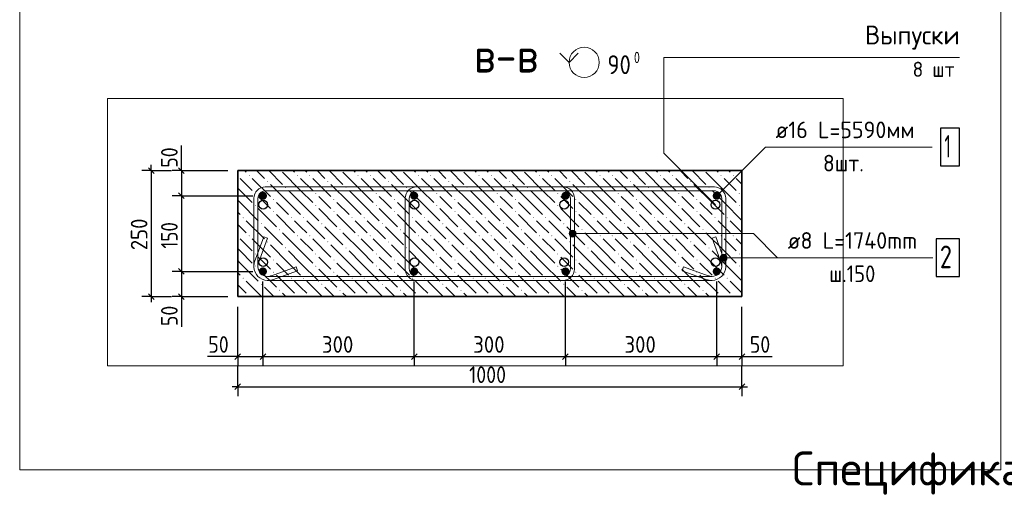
# Model space of a CAD drawing. Header units: millimetres. Extents: x 0 to 50400, y 0 to 35652.
# Tile 11 of 13: x 17790 to 33414, y 19518 to 27066. Entities that reach past the tile are written whole.
import ezdxf

# ---------------------------------------------------------------- set-up
doc = ezdxf.new("R2010")
doc.units = ezdxf.units.MM
doc.linetypes.add('______2', pattern=[324, 240, -84])
for name, color, linetype, lineweight in [('Standard', 7, 'Continuous', 25), ('ЖБ Пилон', 7, 'Continuous', 35), ('Заголовок чертежа', 7, 'Continuous', 25), ('Позиционная метка диаметр_ шаг', 7, 'Continuous', 13), ('Позиционная метка линия выноска', 7, 'Continuous', 13), ('Примечания', 7, 'Continuous', 13), ('Размерная линия_ общее', 7, 'Continuous', 13)]:
    doc.layers.add(name, color=color, linetype=linetype, lineweight=lineweight)
doc.layers.add('Размерная выноска', color=7, linetype='Continuous')
doc.layers.add('Стена фоновая арматура Х1', color=7, linetype='______2', true_color=0xa0a0a0)
doc.layers.add('Стена Хомут', color=7, linetype='______2', true_color=0xa0a0a0)
doc.styles.add('ISOCPEUR', font='txt')

msp = doc.modelspace()

# ---------------------------------------------------------------- hatches: boundary and pattern name
at = {"layer": 'ЖБ Пилон', "linetype": 'Continuous', "lineweight": 18, "transparency": 33554687}
for points in [[(21424, 24596), (21432, 24604), (21440, 24596), (21432, 24588)], [(22192, 24596), (22200, 24604), (22208, 24596), (22200, 24588)], [(22384, 24596), (22392, 24604), (22400, 24596), (22392, 24588)], [(23152, 24596), (23160, 24604), (23168, 24596), (23160, 24588)], [(23344, 24596), (23352, 24604), (23360, 24596), (23352, 24588)], [(24112, 24596), (24120, 24604), (24128, 24596), (24120, 24588)], [(24304, 24596), (24312, 24604), (24320, 24596), (24312, 24588)], [(25072, 24596), (25080, 24604), (25088, 24596), (25080, 24588)], [(25264, 24596), (25272, 24604), (25280, 24596), (25272, 24588)], [(26032, 24596), (26040, 24604), (26048, 24596), (26040, 24588)], [(26224, 24596), (26232, 24604), (26240, 24596), (26232, 24588)], [(26992, 24596), (27000, 24604), (27008, 24596), (27000, 24588)], [(27184, 24596), (27192, 24604), (27200, 24596), (27192, 24588)], [(27952, 24596), (27960, 24604), (27968, 24596), (27960, 24588)], [(28144, 24596), (28152, 24604), (28160, 24596), (28152, 24588)], [(28912, 24596), (28920, 24604), (28928, 24596), (28920, 24588)], [(29104, 24596), (29112, 24604), (29120, 24596), (29112, 24588)], [(21712, 24500), (21720, 24508), (21728, 24500), (21720, 24492)], [(22000, 24404), (22008, 24412), (22016, 24404), (22008, 24396)], [(22672, 24500), (22680, 24508), (22688, 24500), (22680, 24492)], [(22960, 24404), (22968, 24412), (22976, 24404), (22968, 24396)], [(23632, 24500), (23640, 24508), (23648, 24500), (23640, 24492)], [(23920, 24404), (23928, 24412), (23936, 24404), (23928, 24396)], [(24592, 24500), (24600, 24508), (24608, 24500), (24600, 24492)], [(24880, 24404), (24888, 24412), (24896, 24404), (24888, 24396)], [(25552, 24500), (25560, 24508), (25568, 24500), (25560, 24492)], [(25840, 24404), (25848, 24412), (25856, 24404), (25848, 24396)], [(26512, 24500), (26520, 24508), (26528, 24500), (26520, 24492)], [(26800, 24404), (26808, 24412), (26816, 24404), (26808, 24396)], [(27472, 24500), (27480, 24508), (27488, 24500), (27480, 24492)], [(27760, 24404), (27768, 24412), (27776, 24404), (27768, 24396)], [(28432, 24500), (28440, 24508), (28448, 24500), (28440, 24492)], [(28720, 24404), (28728, 24412), (28736, 24404), (28728, 24396)], [(21520, 24308), (21528, 24316), (21536, 24308), (21528, 24300)], [(21808, 24212), (21816, 24220), (21824, 24212), (21816, 24204)], [(22480, 24308), (22488, 24316), (22496, 24308), (22488, 24300)], [(22768, 24212), (22776, 24220), (22784, 24212), (22776, 24204)], [(23440, 24308), (23448, 24316), (23456, 24308), (23448, 24300)], [(23728, 24212), (23736, 24220), (23744, 24212), (23736, 24204)], [(24400, 24308), (24408, 24316), (24416, 24308), (24408, 24300)], [(24688, 24212), (24696, 24220), (24704, 24212), (24696, 24204)], [(25360, 24308), (25368, 24316), (25376, 24308), (25368, 24300)], [(25648, 24212), (25656, 24220), (25664, 24212), (25656, 24204)], [(26320, 24308), (26328, 24316), (26336, 24308), (26328, 24300)], [(26608, 24212), (26616, 24220), (26624, 24212), (26616, 24204)], [(27280, 24308), (27288, 24316), (27296, 24308), (27288, 24300)], [(27568, 24212), (27576, 24220), (27584, 24212), (27576, 24204)], [(28240, 24308), (28248, 24316), (28256, 24308), (28248, 24300)], [(28528, 24212), (28536, 24220), (28544, 24212), (28536, 24204)], [(29200, 24308), (29208, 24316), (29216, 24308), (29208, 24300)], [(21520, 24116), (21528, 24124), (21536, 24116), (21528, 24108)], [(22480, 24116), (22488, 24124), (22496, 24116), (22488, 24108)], [(23440, 24116), (23448, 24124), (23456, 24116), (23448, 24108)], [(24400, 24116), (24408, 24124), (24416, 24116), (24408, 24108)], [(25360, 24116), (25368, 24124), (25376, 24116), (25368, 24108)], [(26320, 24116), (26328, 24124), (26336, 24116), (26328, 24108)], [(27280, 24116), (27288, 24124), (27296, 24116), (27288, 24108)], [(28240, 24116), (28248, 24124), (28256, 24116), (28248, 24108)], [(29200, 24116), (29208, 24124), (29216, 24116), (29208, 24108)], [(21328, 23924), (21336, 23932), (21344, 23924), (21336, 23916)], [(21808, 24020), (21816, 24028), (21824, 24020), (21816, 24012)], [(22096, 23924), (22104, 23932), (22112, 23924), (22104, 23916)], [(22288, 23924), (22296, 23932), (22304, 23924), (22296, 23916)], [(22768, 24020), (22776, 24028), (22784, 24020), (22776, 24012)], [(23056, 23924), (23064, 23932), (23072, 23924), (23064, 23916)], [(23248, 23924), (23256, 23932), (23264, 23924), (23256, 23916)], [(23728, 24020), (23736, 24028), (23744, 24020), (23736, 24012)], [(24016, 23924), (24024, 23932), (24032, 23924), (24024, 23916)], [(24208, 23924), (24216, 23932), (24224, 23924), (24216, 23916)], [(24688, 24020), (24696, 24028), (24704, 24020), (24696, 24012)], [(24976, 23924), (24984, 23932), (24992, 23924), (24984, 23916)], [(25168, 23924), (25176, 23932), (25184, 23924), (25176, 23916)], [(25648, 24020), (25656, 24028), (25664, 24020), (25656, 24012)], [(25936, 23924), (25944, 23932), (25952, 23924), (25944, 23916)], [(26128, 23924), (26136, 23932), (26144, 23924), (26136, 23916)], [(26608, 24020), (26616, 24028), (26624, 24020), (26616, 24012)], [(26896, 23924), (26904, 23932), (26912, 23924), (26904, 23916)], [(27088, 23924), (27096, 23932), (27104, 23924), (27096, 23916)], [(27568, 24020), (27576, 24028), (27584, 24020), (27576, 24012)], [(27856, 23924), (27864, 23932), (27872, 23924), (27864, 23916)], [(28048, 23924), (28056, 23932), (28064, 23924), (28056, 23916)], [(28528, 24020), (28536, 24028), (28544, 24020), (28536, 24012)], [(28816, 23924), (28824, 23932), (28832, 23924), (28824, 23916)], [(29008, 23924), (29016, 23932), (29024, 23924), (29016, 23916)], [(21616, 23828), (21624, 23836), (21632, 23828), (21624, 23820)], [(22576, 23828), (22584, 23836), (22592, 23828), (22584, 23820)], [(23536, 23828), (23544, 23836), (23552, 23828), (23544, 23820)], [(24496, 23828), (24504, 23836), (24512, 23828), (24504, 23820)], [(25456, 23828), (25464, 23836), (25472, 23828), (25464, 23820)], [(26416, 23828), (26424, 23836), (26432, 23828), (26424, 23820)], [(27376, 23828), (27384, 23836), (27392, 23828), (27384, 23820)], [(28336, 23828), (28344, 23836), (28352, 23828), (28344, 23820)], [(21424, 23636), (21432, 23644), (21440, 23636), (21432, 23628)], [(21904, 23732), (21912, 23740), (21920, 23732), (21912, 23724)], [(22192, 23636), (22200, 23644), (22208, 23636), (22200, 23628)], [(22384, 23636), (22392, 23644), (22400, 23636), (22392, 23628)], [(22864, 23732), (22872, 23740), (22880, 23732), (22872, 23724)], [(23152, 23636), (23160, 23644), (23168, 23636), (23160, 23628)], [(23344, 23636), (23352, 23644), (23360, 23636), (23352, 23628)], [(23824, 23732), (23832, 23740), (23840, 23732), (23832, 23724)], [(24112, 23636), (24120, 23644), (24128, 23636), (24120, 23628)], [(24304, 23636), (24312, 23644), (24320, 23636), (24312, 23628)], [(24784, 23732), (24792, 23740), (24800, 23732), (24792, 23724)], [(25072, 23636), (25080, 23644), (25088, 23636), (25080, 23628)], [(25264, 23636), (25272, 23644), (25280, 23636), (25272, 23628)], [(25744, 23732), (25752, 23740), (25760, 23732), (25752, 23724)], [(26032, 23636), (26040, 23644), (26048, 23636), (26040, 23628)], [(26224, 23636), (26232, 23644), (26240, 23636), (26232, 23628)], [(26704, 23732), (26712, 23740), (26720, 23732), (26712, 23724)], [(26992, 23636), (27000, 23644), (27008, 23636), (27000, 23628)], [(27184, 23636), (27192, 23644), (27200, 23636), (27192, 23628)], [(27664, 23732), (27672, 23740), (27680, 23732), (27672, 23724)], [(27952, 23636), (27960, 23644), (27968, 23636), (27960, 23628)], [(28144, 23636), (28152, 23644), (28160, 23636), (28152, 23628)], [(28624, 23732), (28632, 23740), (28640, 23732), (28632, 23724)], [(28912, 23636), (28920, 23644), (28928, 23636), (28920, 23628)], [(29104, 23636), (29112, 23644), (29120, 23636), (29112, 23628)], [(21712, 23540), (21720, 23548), (21728, 23540), (21720, 23532)], [(22000, 23444), (22008, 23452), (22016, 23444), (22008, 23436)], [(22672, 23540), (22680, 23548), (22688, 23540), (22680, 23532)], [(22960, 23444), (22968, 23452), (22976, 23444), (22968, 23436)], [(23632, 23540), (23640, 23548), (23648, 23540), (23640, 23532)], [(23920, 23444), (23928, 23452), (23936, 23444), (23928, 23436)], [(24592, 23540), (24600, 23548), (24608, 23540), (24600, 23532)], [(24880, 23444), (24888, 23452), (24896, 23444), (24888, 23436)], [(25552, 23540), (25560, 23548), (25568, 23540), (25560, 23532)], [(25840, 23444), (25848, 23452), (25856, 23444), (25848, 23436)], [(26512, 23540), (26520, 23548), (26528, 23540), (26520, 23532)], [(26800, 23444), (26808, 23452), (26816, 23444), (26808, 23436)], [(27472, 23540), (27480, 23548), (27488, 23540), (27480, 23532)], [(27760, 23444), (27768, 23452), (27776, 23444), (27768, 23436)], [(28432, 23540), (28440, 23548), (28448, 23540), (28440, 23532)], [(28720, 23444), (28728, 23452), (28736, 23444), (28728, 23436)], [(21520, 23348), (21528, 23356), (21536, 23348), (21528, 23340)], [(22480, 23348), (22488, 23356), (22496, 23348), (22488, 23340)], [(23440, 23348), (23448, 23356), (23456, 23348), (23448, 23340)], [(24400, 23348), (24408, 23356), (24416, 23348), (24408, 23340)], [(25360, 23348), (25368, 23356), (25376, 23348), (25368, 23340)], [(26320, 23348), (26328, 23356), (26336, 23348), (26328, 23340)], [(27280, 23348), (27288, 23356), (27296, 23348), (27288, 23340)], [(28240, 23348), (28248, 23356), (28256, 23348), (28248, 23340)], [(29200, 23348), (29208, 23356), (29216, 23348), (29208, 23340)], [(21520, 23156), (21528, 23164), (21536, 23156), (21528, 23148)], [(21808, 23252), (21816, 23260), (21824, 23252), (21816, 23244)], [(22480, 23156), (22488, 23164), (22496, 23156), (22488, 23148)], [(22768, 23252), (22776, 23260), (22784, 23252), (22776, 23244)], [(23440, 23156), (23448, 23164), (23456, 23156), (23448, 23148)], [(23728, 23252), (23736, 23260), (23744, 23252), (23736, 23244)], [(24400, 23156), (24408, 23164), (24416, 23156), (24408, 23148)], [(24688, 23252), (24696, 23260), (24704, 23252), (24696, 23244)], [(25360, 23156), (25368, 23164), (25376, 23156), (25368, 23148)], [(25648, 23252), (25656, 23260), (25664, 23252), (25656, 23244)], [(26320, 23156), (26328, 23164), (26336, 23156), (26328, 23148)], [(26608, 23252), (26616, 23260), (26624, 23252), (26616, 23244)], [(27280, 23156), (27288, 23164), (27296, 23156), (27288, 23148)], [(27568, 23252), (27576, 23260), (27584, 23252), (27576, 23244)], [(28240, 23156), (28248, 23164), (28256, 23156), (28248, 23148)], [(28528, 23252), (28536, 23260), (28544, 23252), (28536, 23244)], [(29200, 23156), (29208, 23164), (29216, 23156), (29208, 23148)], [(21328, 22964), (21336, 22972), (21344, 22964), (21336, 22956)], [(21808, 23060), (21816, 23068), (21824, 23060), (21816, 23052)], [(22096, 22964), (22104, 22972), (22112, 22964), (22104, 22956)], [(22288, 22964), (22296, 22972), (22304, 22964), (22296, 22956)], [(22768, 23060), (22776, 23068), (22784, 23060), (22776, 23052)], [(23056, 22964), (23064, 22972), (23072, 22964), (23064, 22956)], [(23248, 22964), (23256, 22972), (23264, 22964), (23256, 22956)], [(23728, 23060), (23736, 23068), (23744, 23060), (23736, 23052)], [(24016, 22964), (24024, 22972), (24032, 22964), (24024, 22956)], [(24208, 22964), (24216, 22972), (24224, 22964), (24216, 22956)], [(24688, 23060), (24696, 23068), (24704, 23060), (24696, 23052)], [(24976, 22964), (24984, 22972), (24992, 22964), (24984, 22956)], [(25168, 22964), (25176, 22972), (25184, 22964), (25176, 22956)], [(25648, 23060), (25656, 23068), (25664, 23060), (25656, 23052)], [(25936, 22964), (25944, 22972), (25952, 22964), (25944, 22956)], [(26128, 22964), (26136, 22972), (26144, 22964), (26136, 22956)], [(26608, 23060), (26616, 23068), (26624, 23060), (26616, 23052)], [(26896, 22964), (26904, 22972), (26912, 22964), (26904, 22956)], [(27088, 22964), (27096, 22972), (27104, 22964), (27096, 22956)], [(27568, 23060), (27576, 23068), (27584, 23060), (27576, 23052)], [(27856, 22964), (27864, 22972), (27872, 22964), (27864, 22956)], [(28048, 22964), (28056, 22972), (28064, 22964), (28056, 22956)], [(28528, 23060), (28536, 23068), (28544, 23060), (28536, 23052)], [(28816, 22964), (28824, 22972), (28832, 22964), (28824, 22956)], [(29008, 22964), (29016, 22972), (29024, 22964), (29016, 22956)], [(21616, 22868), (21624, 22876), (21632, 22868), (21624, 22860)], [(22576, 22868), (22584, 22876), (22592, 22868), (22584, 22860)], [(23536, 22868), (23544, 22876), (23552, 22868), (23544, 22860)], [(24496, 22868), (24504, 22876), (24512, 22868), (24504, 22860)], [(25456, 22868), (25464, 22876), (25472, 22868), (25464, 22860)], [(26416, 22868), (26424, 22876), (26432, 22868), (26424, 22860)], [(27376, 22868), (27384, 22876), (27392, 22868), (27384, 22860)], [(28336, 22868), (28344, 22876), (28352, 22868), (28344, 22860)], [(21424, 22676), (21432, 22684), (21440, 22676), (21435, 22671), (21429, 22671)], [(21904, 22772), (21912, 22780), (21920, 22772), (21912, 22764)], [(22192, 22676), (22200, 22684), (22208, 22676), (22203, 22671), (22197, 22671)], [(22384, 22676), (22392, 22684), (22400, 22676), (22395, 22671), (22389, 22671)], [(22864, 22772), (22872, 22780), (22880, 22772), (22872, 22764)], [(23152, 22676), (23160, 22684), (23168, 22676), (23163, 22671), (23157, 22671)], [(23344, 22676), (23352, 22684), (23360, 22676), (23355, 22671), (23349, 22671)], [(23824, 22772), (23832, 22780), (23840, 22772), (23832, 22764)], [(24112, 22676), (24120, 22684), (24128, 22676), (24123, 22671), (24117, 22671)], [(24304, 22676), (24312, 22684), (24320, 22676), (24315, 22671), (24309, 22671)], [(24784, 22772), (24792, 22780), (24800, 22772), (24792, 22764)], [(25072, 22676), (25080, 22684), (25088, 22676), (25083, 22671), (25077, 22671)], [(25264, 22676), (25272, 22684), (25280, 22676), (25275, 22671), (25269, 22671)], [(25744, 22772), (25752, 22780), (25760, 22772), (25752, 22764)], [(26032, 22676), (26040, 22684), (26048, 22676), (26043, 22671), (26037, 22671)], [(26224, 22676), (26232, 22684), (26240, 22676), (26235, 22671), (26229, 22671)], [(26704, 22772), (26712, 22780), (26720, 22772), (26712, 22764)], [(26992, 22676), (27000, 22684), (27008, 22676), (27003, 22671), (26997, 22671)], [(27184, 22676), (27192, 22684), (27200, 22676), (27195, 22671), (27189, 22671)], [(27664, 22772), (27672, 22780), (27680, 22772), (27672, 22764)], [(27952, 22676), (27960, 22684), (27968, 22676), (27963, 22671), (27957, 22671)], [(28144, 22676), (28152, 22684), (28160, 22676), (28155, 22671), (28149, 22671)], [(28624, 22772), (28632, 22780), (28640, 22772), (28632, 22764)], [(28912, 22676), (28920, 22684), (28928, 22676), (28923, 22671), (28917, 22671)], [(29104, 22676), (29112, 22684), (29120, 22676), (29115, 22671), (29109, 22671)]]:
    msp.add_hatch(color=7, dxfattribs=at).paths.add_polyline_path(points, flags=16)
at = {"layer": 'Позиционная метка линия выноска', "linetype": 'Continuous', "lineweight": 13, "transparency": 33554687}
for points in [[(26517, 23644), (26517, 23698), (26509, 23671)], [(26517, 23698), (26536, 23625), (26536, 23718)], [(26517, 23698), (26517, 23644), (26536, 23625)], [(26536, 23718), (26563, 23617), (26563, 23725)], [(26536, 23718), (26536, 23625), (26563, 23617)], [(26563, 23725), (26563, 23617), (26590, 23625)], [(26563, 23725), (26590, 23625), (26590, 23718)], [(26590, 23718), (26590, 23625), (26609, 23644)], [(26590, 23718), (26609, 23644), (26609, 23698)], [(26609, 23698), (26609, 23644), (26617, 23671)], [(28915, 23263), (28915, 23317), (28908, 23289)], [(28915, 23317), (28935, 23243), (28935, 23336)], [(28915, 23317), (28915, 23263), (28935, 23243)], [(28935, 23336), (28962, 23236), (28962, 23344)], [(28935, 23336), (28935, 23243), (28962, 23236)], [(28962, 23344), (28962, 23236), (28989, 23243)], [(28962, 23344), (28989, 23243), (28989, 23336)], [(28989, 23336), (28989, 23243), (29008, 23263)], [(28989, 23336), (29008, 23263), (29008, 23317)], [(29008, 23317), (29008, 23263), (29016, 23289)]]:
    msp.add_hatch(color=7, dxfattribs=at).paths.add_polyline_path(points)
at = {"layer": 'Стена фоновая арматура Х1', "linetype": 'Continuous', "lineweight": 18, "transparency": 33554687}
for points in [[(21714, 24271), (21709, 24296), (21695, 24317), (21674, 24331), (21650, 24335), (21625, 24331), (21604, 24317), (21591, 24296), (21586, 24271), (21591, 24247), (21604, 24226), (21625, 24212), (21650, 24207), (21674, 24212), (21695, 24226), (21709, 24247)], [(24114, 24271), (24109, 24296), (24095, 24317), (24074, 24331), (24050, 24335), (24025, 24331), (24004, 24317), (23991, 24296), (23986, 24271), (23991, 24247), (24004, 24226), (24025, 24212), (24050, 24207), (24074, 24212), (24095, 24226), (24109, 24247)], [(26514, 24271), (26509, 24296), (26495, 24317), (26474, 24331), (26450, 24335), (26425, 24331), (26404, 24317), (26391, 24296), (26386, 24271), (26391, 24247), (26404, 24226), (26425, 24212), (26450, 24207), (26474, 24212), (26495, 24226), (26509, 24247)], [(28914, 24271), (28909, 24296), (28895, 24317), (28874, 24331), (28850, 24335), (28825, 24331), (28804, 24317), (28791, 24296), (28786, 24271), (28791, 24247), (28804, 24226), (28825, 24212), (28850, 24207), (28874, 24212), (28895, 24226), (28909, 24247)], [(21714, 23071), (21709, 23096), (21695, 23117), (21674, 23131), (21650, 23135), (21625, 23131), (21604, 23117), (21591, 23096), (21586, 23071), (21591, 23047), (21604, 23026), (21625, 23012), (21650, 23007), (21674, 23012), (21695, 23026), (21709, 23047)], [(24114, 23071), (24109, 23096), (24095, 23117), (24074, 23131), (24050, 23135), (24025, 23131), (24004, 23117), (23991, 23096), (23986, 23071), (23991, 23047), (24004, 23026), (24025, 23012), (24050, 23007), (24074, 23012), (24095, 23026), (24109, 23047)], [(26514, 23071), (26509, 23096), (26495, 23117), (26474, 23131), (26450, 23135), (26425, 23131), (26404, 23117), (26391, 23096), (26386, 23071), (26391, 23047), (26404, 23026), (26425, 23012), (26450, 23007), (26474, 23012), (26495, 23026), (26509, 23047)], [(28914, 23071), (28909, 23096), (28895, 23117), (28874, 23131), (28850, 23135), (28825, 23131), (28804, 23117), (28791, 23096), (28786, 23071), (28791, 23047), (28804, 23026), (28825, 23012), (28850, 23007), (28874, 23012), (28895, 23026), (28909, 23047)]]:
    msp.add_hatch(color=7, dxfattribs=at).paths.add_polyline_path(points)

# ---------------------------------------------------------------- linework, layer by layer
at = {"layer": 'Standard', "color": 7, "linetype": 'Continuous', "lineweight": 25, "transparency": 33554687}
for p, q in [((19832, 24716), (19922, 24626)), ((20312, 24716), (20402, 24626)), ((20312, 24316), (20402, 24226)), ((20312, 23116), (20402, 23026)), ((19832, 22716), (19922, 22626)), ((20312, 22716), (20402, 22626)), ((21205, 21675), (21295, 21765)), ((21605, 21675), (21695, 21765)), ((24005, 21675), (24095, 21765)), ((26405, 21675), (26495, 21765)), ((28805, 21675), (28895, 21765)), ((29205, 21675), (29295, 21765)), ((21205, 21195), (21295, 21285)), ((29205, 21195), (29295, 21285))]:
    msp.add_line(p, q, dxfattribs=at)
at = {"layer": 'Standard', "color": 7, "linetype": 'Continuous', "lineweight": -3, "transparency": 33554687}
for p, q in [((19877, 24671), (19877, 24761)), ((20357, 24671), (20357, 24761)), ((19877, 24671), (19727, 24671)), ((19877, 24671), (20027, 24671)), ((19877, 24671), (20197, 24671)), ((20357, 24671), (20207, 24671)), ((20357, 24671), (20507, 24671)), ((20357, 24671), (21090, 24671)), ((20357, 24271), (20207, 24271)), ((20357, 24271), (20507, 24271)), ((20357, 24271), (21490, 24271)), ((20357, 24271), (20357, 23071)), ((20357, 23071), (20207, 23071)), ((20357, 23071), (20507, 23071)), ((20357, 23071), (21490, 23071)), ((20357, 23071), (20357, 22671)), ((19877, 22671), (19727, 22671)), ((19877, 22671), (20027, 22671)), ((19877, 22671), (20197, 22671)), ((19877, 22671), (19877, 22581)), ((20357, 22671), (20207, 22671)), ((20357, 22671), (20507, 22671)), ((20357, 22671), (21090, 22671)), ((20357, 22671), (20357, 22581)), ((21250, 21720), (21160, 21720)), ((21250, 21720), (21250, 21870)), ((21250, 21720), (21250, 21570)), ((21250, 21720), (21650, 21720)), ((21650, 21720), (21650, 21870)), ((21650, 21720), (21650, 21570)), ((21650, 21720), (24050, 21720)), ((24050, 21720), (24050, 21870)), ((24050, 21720), (24050, 21570)), ((24050, 21720), (26450, 21720)), ((26450, 21720), (26450, 21870)), ((26450, 21720), (26450, 21570)), ((26450, 21720), (28850, 21720)), ((28850, 21720), (28850, 21870)), ((28850, 21720), (28850, 21570)), ((28850, 21720), (29250, 21720)), ((29250, 21720), (29250, 21870)), ((29250, 21720), (29250, 21570)), ((29250, 21720), (29340, 21720)), ((21250, 21240), (21250, 21560)), ((29250, 21240), (29250, 21560)), ((21250, 21240), (21250, 21390)), ((29250, 21240), (29250, 21390)), ((21250, 21240), (21160, 21240)), ((21250, 21240), (21250, 21090)), ((21250, 21240), (29250, 21240)), ((29250, 21240), (29250, 21090)), ((29250, 21240), (29340, 21240))]:
    msp.add_line(p, q, dxfattribs=at)
at = {"layer": 'Standard', "color": 7, "linetype": 'Continuous', "lineweight": 13, "transparency": 33554687}
for points in [[(33358, 27681), (17790, 27681), (17790, 19920), (33358, 19920), (33358, 27681)], [(28690, 24271), (28011, 24950), (28011, 26465), (32703, 26465)], [(28830, 24130), (28011, 24950), (28011, 26465), (32703, 26465)]]:
    msp.add_lwpolyline(points, dxfattribs=at)
at = {"layer": 'Standard', "color": 254, "linetype": 'Continuous', "lineweight": 18, "true_color": 0xc4c4ff, "transparency": 33554687}
msp.add_lwpolyline([(19185, 21573), (30859, 21573), (30859, 25813), (19185, 25813), (19185, 21573)], dxfattribs=at)
at = {"layer": 'Standard', "color": 7, "linetype": 'Continuous', "lineweight": -3, "transparency": 33554687}
for points in [[(19877, 24671), (19877, 23291), (19877, 23291), (19877, 22671)], [(20357, 24671), (20357, 24596), (20357, 24596), (20357, 24271)], [(21650, 21720), (21650, 21741), (21650, 21741), (21650, 21741), (21650, 21741), (21650, 21741), (21650, 21741), (21650, 21741), (21650, 21741), (21650, 22168), (21650, 22168), (21650, 22911)], [(24050, 21720), (24050, 21741), (24050, 21741), (24050, 21741), (24050, 21741), (24050, 21741), (24050, 21741), (24050, 22911)], [(26450, 21720), (26450, 21741), (26450, 21741), (26450, 21741), (26450, 21741), (26450, 22911)], [(28850, 21720), (28850, 21741), (28850, 21741), (28850, 22911)], [(21250, 21720), (21250, 21741), (21250, 21741), (21250, 21741), (21250, 21741), (21250, 21741), (21250, 21741), (21250, 21741), (21250, 21741), (21250, 21980), (21250, 21980), (21250, 22511)], [(29250, 21720), (29250, 21741), (29250, 21741), (29250, 22511)]]:
    msp.add_lwpolyline(points, dxfattribs=at)
at = {"layer": 'ЖБ Пилон', "color": 7, "linetype": 'Continuous', "lineweight": 35, "transparency": 33554687}
for p, q in [((21250, 24671), (21250, 22671)), ((29250, 24671), (21250, 24671)), ((29250, 22671), (29250, 24671)), ((21250, 22671), (29250, 22671))]:
    msp.add_line(p, q, dxfattribs=at)
at = {"layer": 'ЖБ Пилон', "color": 9, "linetype": 'Continuous', "lineweight": 18, "true_color": 0xc7c7c7, "transparency": 33554687}
for p, q in [((21288, 24548), (21480, 24356)), ((21384, 24644), (21357, 24671)), ((21480, 24548), (21768, 24260)), ((21549, 24671), (21672, 24548)), ((21741, 24671), (21960, 24452)), ((22248, 24356), (21960, 24644)), ((22125, 24671), (22152, 24644)), ((22248, 24548), (22440, 24356)), ((22344, 24644), (22317, 24671)), ((22440, 24548), (22728, 24260)), ((22509, 24671), (22632, 24548)), ((22701, 24671), (22920, 24452)), ((23208, 24356), (22920, 24644)), ((23085, 24671), (23112, 24644)), ((23208, 24548), (23400, 24356)), ((23304, 24644), (23277, 24671)), ((23400, 24548), (23688, 24260)), ((23469, 24671), (23592, 24548)), ((23661, 24671), (23880, 24452)), ((24168, 24356), (23880, 24644)), ((24045, 24671), (24072, 24644)), ((24168, 24548), (24360, 24356)), ((24264, 24644), (24237, 24671)), ((24360, 24548), (24648, 24260)), ((24429, 24671), (24552, 24548)), ((24621, 24671), (24840, 24452)), ((25128, 24356), (24840, 24644)), ((25005, 24671), (25032, 24644)), ((25128, 24548), (25320, 24356)), ((25224, 24644), (25197, 24671)), ((25320, 24548), (25608, 24260)), ((25389, 24671), (25512, 24548)), ((25581, 24671), (25800, 24452)), ((26088, 24356), (25800, 24644)), ((25965, 24671), (25992, 24644)), ((26088, 24548), (26280, 24356)), ((26184, 24644), (26157, 24671)), ((26280, 24548), (26568, 24260)), ((26349, 24671), (26472, 24548)), ((26541, 24671), (26760, 24452)), ((27048, 24356), (26760, 24644)), ((26925, 24671), (26952, 24644)), ((27048, 24548), (27240, 24356)), ((27144, 24644), (27117, 24671)), ((27240, 24548), (27528, 24260)), ((27309, 24671), (27432, 24548)), ((27501, 24671), (27720, 24452)), ((28008, 24356), (27720, 24644)), ((27885, 24671), (27912, 24644)), ((28008, 24548), (28200, 24356)), ((28104, 24644), (28077, 24671)), ((28200, 24548), (28488, 24260)), ((28269, 24671), (28392, 24548)), ((28461, 24671), (28680, 24452)), ((28968, 24356), (28680, 24644)), ((28845, 24671), (28872, 24644)), ((28968, 24548), (29160, 24356)), ((29064, 24644), (29037, 24671)), ((29160, 24548), (29250, 24458)), ((29229, 24671), (29250, 24650)), ((21288, 24356), (21250, 24394)), ((22056, 24164), (21768, 24452)), ((23016, 24164), (22728, 24452)), ((23976, 24164), (23688, 24452)), ((24936, 24164), (24648, 24452)), ((25896, 24164), (25608, 24452)), ((26856, 24164), (26568, 24452)), ((27816, 24164), (27528, 24452)), ((28776, 24164), (28488, 24452)), ((21288, 24356), (21480, 24164)), ((21672, 24164), (21576, 24260)), ((22056, 24356), (22248, 24164)), ((22248, 24356), (22440, 24164)), ((22632, 24164), (22536, 24260)), ((23016, 24356), (23208, 24164)), ((23208, 24356), (23400, 24164)), ((23592, 24164), (23496, 24260)), ((23976, 24356), (24168, 24164)), ((24168, 24356), (24360, 24164)), ((24552, 24164), (24456, 24260)), ((24936, 24356), (25128, 24164)), ((25128, 24356), (25320, 24164)), ((25512, 24164), (25416, 24260)), ((25896, 24356), (26088, 24164)), ((26088, 24356), (26280, 24164)), ((26472, 24164), (26376, 24260)), ((26856, 24356), (27048, 24164)), ((27048, 24356), (27240, 24164)), ((27432, 24164), (27336, 24260)), ((27816, 24356), (28008, 24164)), ((28008, 24356), (28200, 24164)), ((28392, 24164), (28296, 24260)), ((28776, 24356), (28968, 24164)), ((28968, 24356), (29160, 24164)), ((21250, 24202), (21288, 24164)), ((21288, 24164), (21576, 23876)), ((21576, 24068), (21864, 23780)), ((21768, 24068), (21672, 24164)), ((21864, 24164), (22056, 23972)), ((22056, 24164), (22248, 23972)), ((22248, 24164), (22536, 23876)), ((22536, 24068), (22824, 23780)), ((22728, 24068), (22632, 24164)), ((22824, 24164), (23016, 23972)), ((23016, 24164), (23208, 23972)), ((23208, 24164), (23496, 23876)), ((23496, 24068), (23784, 23780)), ((23688, 24068), (23592, 24164)), ((23784, 24164), (23976, 23972)), ((23976, 24164), (24168, 23972)), ((24168, 24164), (24456, 23876)), ((24456, 24068), (24744, 23780)), ((24648, 24068), (24552, 24164)), ((24744, 24164), (24936, 23972)), ((24936, 24164), (25128, 23972)), ((25128, 24164), (25416, 23876)), ((25416, 24068), (25704, 23780)), ((25608, 24068), (25512, 24164)), ((25704, 24164), (25896, 23972)), ((25896, 24164), (26088, 23972)), ((26088, 24164), (26376, 23876)), ((26376, 24068), (26664, 23780)), ((26568, 24068), (26472, 24164)), ((26664, 24164), (26856, 23972)), ((26856, 24164), (27048, 23972)), ((27048, 24164), (27336, 23876)), ((27336, 24068), (27624, 23780)), ((27528, 24068), (27432, 24164)), ((27624, 24164), (27816, 23972)), ((27816, 24164), (28008, 23972)), ((28008, 24164), (28296, 23876)), ((28296, 24068), (28584, 23780)), ((28488, 24068), (28392, 24164)), ((28584, 24164), (28776, 23972)), ((28776, 24164), (28968, 23972)), ((28968, 24164), (29250, 23882)), ((21250, 24010), (21288, 23972)), ((21864, 23972), (22152, 23684)), ((22824, 23972), (23112, 23684)), ((23784, 23972), (24072, 23684)), ((24744, 23972), (25032, 23684)), ((25704, 23972), (25992, 23684)), ((26664, 23972), (26952, 23684)), ((27624, 23972), (27912, 23684)), ((28584, 23972), (28872, 23684)), ((21288, 23780), (21250, 23818)), ((21384, 23684), (21288, 23780)), ((21384, 23876), (21672, 23588)), ((21672, 23780), (21960, 23492)), ((22248, 23780), (22152, 23876)), ((22344, 23684), (22248, 23780)), ((22344, 23876), (22632, 23588)), ((22632, 23780), (22920, 23492)), ((23208, 23780), (23112, 23876)), ((23304, 23684), (23208, 23780)), ((23304, 23876), (23592, 23588)), ((23592, 23780), (23880, 23492)), ((24168, 23780), (24072, 23876)), ((24264, 23684), (24168, 23780)), ((24264, 23876), (24552, 23588)), ((24552, 23780), (24840, 23492)), ((25128, 23780), (25032, 23876)), ((25224, 23684), (25128, 23780)), ((25224, 23876), (25512, 23588)), ((25512, 23780), (25800, 23492)), ((26088, 23780), (25992, 23876)), ((26184, 23684), (26088, 23780)), ((26184, 23876), (26472, 23588)), ((26472, 23780), (26760, 23492)), ((27048, 23780), (26952, 23876)), ((27144, 23684), (27048, 23780)), ((27144, 23876), (27432, 23588)), ((27432, 23780), (27720, 23492)), ((28008, 23780), (27912, 23876)), ((28104, 23684), (28008, 23780)), ((28104, 23876), (28392, 23588)), ((28392, 23780), (28680, 23492)), ((28968, 23780), (28872, 23876)), ((29064, 23684), (28968, 23780)), ((29064, 23876), (29250, 23690)), ((22248, 23396), (21960, 23684)), ((23208, 23396), (22920, 23684)), ((24168, 23396), (23880, 23684)), ((25128, 23396), (24840, 23684)), ((26088, 23396), (25800, 23684)), ((27048, 23396), (26760, 23684)), ((28008, 23396), (27720, 23684)), ((28968, 23396), (28680, 23684)), ((21288, 23588), (21480, 23396)), ((21480, 23588), (21768, 23300)), ((22056, 23204), (21768, 23492)), ((22248, 23588), (22440, 23396)), ((22440, 23588), (22728, 23300)), ((23016, 23204), (22728, 23492)), ((23208, 23588), (23400, 23396)), ((23400, 23588), (23688, 23300)), ((23976, 23204), (23688, 23492)), ((24168, 23588), (24360, 23396)), ((24360, 23588), (24648, 23300)), ((24936, 23204), (24648, 23492)), ((25128, 23588), (25320, 23396)), ((25320, 23588), (25608, 23300)), ((25896, 23204), (25608, 23492)), ((26088, 23588), (26280, 23396)), ((26280, 23588), (26568, 23300)), ((26856, 23204), (26568, 23492)), ((27048, 23588), (27240, 23396)), ((27240, 23588), (27528, 23300)), ((27816, 23204), (27528, 23492)), ((28008, 23588), (28200, 23396)), ((28200, 23588), (28488, 23300)), ((28776, 23204), (28488, 23492)), ((28968, 23588), (29160, 23396)), ((29160, 23588), (29250, 23498)), ((21288, 23396), (21250, 23434)), ((21288, 23396), (21480, 23204)), ((21672, 23204), (21576, 23300)), ((22056, 23396), (22248, 23204)), ((22248, 23396), (22440, 23204)), ((22632, 23204), (22536, 23300)), ((23016, 23396), (23208, 23204)), ((23208, 23396), (23400, 23204)), ((23592, 23204), (23496, 23300)), ((23976, 23396), (24168, 23204)), ((24168, 23396), (24360, 23204)), ((24552, 23204), (24456, 23300)), ((24936, 23396), (25128, 23204)), ((25128, 23396), (25320, 23204)), ((25512, 23204), (25416, 23300)), ((25896, 23396), (26088, 23204)), ((26088, 23396), (26280, 23204)), ((26472, 23204), (26376, 23300)), ((26856, 23396), (27048, 23204)), ((27048, 23396), (27240, 23204)), ((27432, 23204), (27336, 23300)), ((27816, 23396), (28008, 23204)), ((28008, 23396), (28200, 23204)), ((28392, 23204), (28296, 23300)), ((28776, 23396), (28968, 23204)), ((28968, 23396), (29160, 23204)), ((21250, 23242), (21288, 23204)), ((21288, 23204), (21576, 22916)), ((21768, 23108), (21672, 23204)), ((21864, 23204), (22056, 23012)), ((22056, 23204), (22248, 23012)), ((22248, 23204), (22536, 22916)), ((22728, 23108), (22632, 23204)), ((22824, 23204), (23016, 23012)), ((23016, 23204), (23208, 23012)), ((23208, 23204), (23496, 22916)), ((23688, 23108), (23592, 23204)), ((23784, 23204), (23976, 23012)), ((23976, 23204), (24168, 23012)), ((24168, 23204), (24456, 22916)), ((24648, 23108), (24552, 23204)), ((24744, 23204), (24936, 23012)), ((24936, 23204), (25128, 23012)), ((25128, 23204), (25416, 22916)), ((25608, 23108), (25512, 23204)), ((25704, 23204), (25896, 23012)), ((25896, 23204), (26088, 23012)), ((26088, 23204), (26376, 22916)), ((26568, 23108), (26472, 23204)), ((26664, 23204), (26856, 23012)), ((26856, 23204), (27048, 23012)), ((27048, 23204), (27336, 22916)), ((27528, 23108), (27432, 23204)), ((27624, 23204), (27816, 23012)), ((27816, 23204), (28008, 23012)), ((28008, 23204), (28296, 22916)), ((28488, 23108), (28392, 23204)), ((28584, 23204), (28776, 23012)), ((28776, 23204), (28968, 23012)), ((28968, 23204), (29250, 22922)), ((21250, 23050), (21288, 23012)), ((21576, 23108), (21864, 22820)), ((21864, 23012), (22152, 22724)), ((22536, 23108), (22824, 22820)), ((22824, 23012), (23112, 22724)), ((23496, 23108), (23784, 22820)), ((23784, 23012), (24072, 22724)), ((24456, 23108), (24744, 22820)), ((24744, 23012), (25032, 22724)), ((25416, 23108), (25704, 22820)), ((25704, 23012), (25992, 22724)), ((26376, 23108), (26664, 22820)), ((26664, 23012), (26952, 22724)), ((27336, 23108), (27624, 22820)), ((27624, 23012), (27912, 22724)), ((28296, 23108), (28584, 22820)), ((28584, 23012), (28872, 22724)), ((21288, 22820), (21250, 22858)), ((21384, 22724), (21288, 22820)), ((21384, 22916), (21629, 22671)), ((21672, 22820), (21821, 22671)), ((22248, 22820), (22152, 22916)), ((22344, 22724), (22248, 22820)), ((22344, 22916), (22589, 22671)), ((22632, 22820), (22781, 22671)), ((23208, 22820), (23112, 22916)), ((23304, 22724), (23208, 22820)), ((23304, 22916), (23549, 22671)), ((23592, 22820), (23741, 22671)), ((24168, 22820), (24072, 22916)), ((24264, 22724), (24168, 22820)), ((24264, 22916), (24509, 22671)), ((24552, 22820), (24701, 22671)), ((25128, 22820), (25032, 22916)), ((25224, 22724), (25128, 22820)), ((25224, 22916), (25469, 22671)), ((25512, 22820), (25661, 22671)), ((26088, 22820), (25992, 22916)), ((26184, 22724), (26088, 22820)), ((26184, 22916), (26429, 22671)), ((26472, 22820), (26621, 22671)), ((27048, 22820), (26952, 22916)), ((27144, 22724), (27048, 22820)), ((27144, 22916), (27389, 22671)), ((27432, 22820), (27581, 22671)), ((28008, 22820), (27912, 22916)), ((28104, 22724), (28008, 22820)), ((28104, 22916), (28349, 22671)), ((28392, 22820), (28541, 22671)), ((28968, 22820), (28872, 22916)), ((29064, 22724), (28968, 22820)), ((29064, 22916), (29250, 22730)), ((22013, 22671), (21960, 22724)), ((22973, 22671), (22920, 22724)), ((23933, 22671), (23880, 22724)), ((24893, 22671), (24840, 22724)), ((25853, 22671), (25800, 22724)), ((26813, 22671), (26760, 22724)), ((27773, 22671), (27720, 22724)), ((28733, 22671), (28680, 22724))]:
    msp.add_line(p, q, dxfattribs=at)
at = {"layer": 'Позиционная метка линия выноска', "color": 7, "linetype": 'Continuous', "lineweight": 13, "transparency": 33554687}
for p, q in [((28850, 24271), (29623, 25045)), ((29623, 25045), (32271, 25045)), ((26509, 23671), (26509, 23671)), ((26563, 23725), (26563, 23725)), ((26563, 23671), (29435, 23671)), ((26563, 23617), (26563, 23617)), ((26617, 23671), (26617, 23671)), ((29435, 23671), (29817, 23289)), ((28908, 23289), (28908, 23289)), ((28962, 23344), (28962, 23344)), ((28962, 23289), (32278, 23289)), ((29016, 23289), (29016, 23289)), ((28962, 23236), (28962, 23236))]:
    msp.add_line(p, q, dxfattribs=at)
for centre in [(26563, 23671), (28962, 23289)]:
    msp.add_circle(centre, 54, dxfattribs=at)
at = {"layer": 'Примечания', "color": 7, "linetype": 'Continuous', "lineweight": 18, "transparency": 33554687}
for p, q in [((26363, 26533), (26507, 26389)), ((26507, 26389), (26651, 26533)), ((26507, 26389), (26507, 26389)), ((26507, 26389), (26507, 26389)), ((26507, 26389), (26507, 26389)), ((26507, 26389), (26507, 26389))]:
    msp.add_line(p, q, dxfattribs=at)
msp.add_circle((26747, 26389), 240, dxfattribs=at)
at = {"layer": 'Размерная выноска', "color": 7, "linetype": 'Continuous', "lineweight": -3, "transparency": 33554687}
for p, q in [((20357, 24671), (20357, 25071)), ((20357, 22671), (20357, 22191)), ((21250, 21720), (20770, 21720)), ((29250, 21720), (29730, 21720))]:
    msp.add_line(p, q, dxfattribs=at)
at = {"layer": 'Размерная линия_ общее', "color": 253, "linetype": 'Continuous', "lineweight": -3, "true_color": 0xa0a0a0, "transparency": 33554687}
for centre in [(21654, 24130), (24054, 24130), (26430, 24130), (28830, 24130), (21654, 23218), (24054, 23218), (26430, 23218), (28830, 23218)]:
    msp.add_circle(centre, 70, dxfattribs=at)
at = {"layer": 'Стена фоновая арматура Х1', "color": 7, "linetype": 'Continuous', "lineweight": 25, "transparency": 33554687}
msp.add_lwpolyline([(32403, 24745), (32703, 24745), (32703, 25345), (32403, 25345), (32403, 24745)], dxfattribs=at)
at = {"layer": 'Стена Хомут', "color": 7, "linetype": 'Continuous', "lineweight": 13, "transparency": 33554687}
for points in [[(22197, 23083), (21804, 22940), (21796, 22937), (21787, 22935), (21778, 22933), (21769, 22931), (21760, 22929), (21750, 22928), (21741, 22928), (21732, 22927), (21719, 22927), (21680, 22933), (21639, 22946), (21602, 22967), (21571, 22993), (21546, 23024), (21525, 23061), (21511, 23102), (21506, 23141), (21506, 24236), (21510, 24268), (21522, 24303), (21539, 24334), (21561, 24360), (21587, 24382), (21618, 24400), (21653, 24411), (21685, 24415), (26414, 24415), (26447, 24411), (26481, 24400), (26513, 24382), (26539, 24360), (26560, 24334), (26578, 24303), (26589, 24268), (26594, 24236), (26594, 23107), (26589, 23074), (26578, 23040), (26560, 23009), (26539, 22983), (26513, 22961), (26481, 22943), (26447, 22932), (26414, 22927), (21719, 22927), (21680, 22933), (21639, 22946), (21602, 22967), (21571, 22993), (21546, 23024), (21525, 23061), (21511, 23102), (21506, 23141), (21506, 23154), (21506, 23163), (21507, 23172), (21508, 23181), (21509, 23190), (21511, 23199), (21513, 23208), (21516, 23217), (21518, 23226), (21662, 23619), (21722, 23597), (21579, 23205), (21577, 23198), (21575, 23192), (21573, 23186), (21572, 23179), (21571, 23173), (21570, 23166), (21570, 23160), (21570, 23153), (21570, 23145), (21574, 23116), (21583, 23087), (21598, 23060), (21617, 23038), (21639, 23020), (21665, 23005), (21695, 22995), (21724, 22991), (26410, 22991), (26432, 22995), (26455, 23002), (26476, 23014), (26493, 23028), (26507, 23045), (26519, 23066), (26527, 23089), (26530, 23112), (26530, 24231), (26527, 24254), (26519, 24277), (26507, 24298), (26493, 24315), (26476, 24329), (26455, 24341), (26432, 24348), (26410, 24351), (21690, 24351), (21667, 24348), (21644, 24341), (21623, 24329), (21606, 24315), (21592, 24298), (21580, 24277), (21573, 24254), (21570, 24231), (21570, 23145), (21574, 23116), (21583, 23087), (21598, 23060), (21617, 23038), (21639, 23020), (21665, 23005), (21695, 22995), (21724, 22991), (21731, 22991), (21738, 22992), (21744, 22992), (21751, 22993), (21758, 22994), (21764, 22995), (21770, 22997), (21777, 22999), (21783, 23001), (22175, 23143), (22197, 23083)], [(28324, 23143), (28716, 23001), (28723, 22999), (28729, 22997), (28735, 22995), (28742, 22994), (28748, 22993), (28755, 22992), (28762, 22992), (28768, 22991), (28776, 22991), (28805, 22995), (28834, 23005), (28861, 23020), (28883, 23038), (28901, 23060), (28916, 23087), (28926, 23116), (28930, 23145), (28930, 24231), (28927, 24254), (28919, 24277), (28907, 24298), (28893, 24315), (28876, 24329), (28855, 24341), (28832, 24348), (28810, 24351), (24090, 24351), (24067, 24348), (24044, 24341), (24023, 24329), (24006, 24315), (23992, 24298), (23980, 24277), (23973, 24254), (23970, 24231), (23970, 23112), (23973, 23089), (23980, 23066), (23992, 23045), (24006, 23028), (24023, 23014), (24044, 23002), (24067, 22995), (24090, 22991), (28776, 22991), (28805, 22995), (28834, 23005), (28861, 23020), (28883, 23038), (28901, 23060), (28916, 23087), (28926, 23116), (28930, 23145), (28930, 23153), (28930, 23160), (28929, 23166), (28928, 23173), (28927, 23179), (28926, 23186), (28924, 23192), (28923, 23198), (28921, 23205), (28778, 23597), (28838, 23619), (28981, 23226), (28984, 23217), (28986, 23208), (28989, 23199), (28990, 23190), (28992, 23181), (28993, 23172), (28993, 23163), (28994, 23154), (28994, 23141), (28988, 23102), (28975, 23061), (28954, 23024), (28928, 22993), (28897, 22967), (28860, 22946), (28819, 22933), (28780, 22927), (24085, 22927), (24053, 22932), (24018, 22943), (23987, 22961), (23961, 22983), (23939, 23009), (23922, 23040), (23910, 23074), (23906, 23107), (23906, 24236), (23910, 24268), (23922, 24303), (23939, 24334), (23961, 24360), (23987, 24382), (24018, 24400), (24053, 24411), (24085, 24415), (28814, 24415), (28847, 24411), (28881, 24400), (28913, 24382), (28939, 24360), (28960, 24334), (28978, 24303), (28989, 24268), (28994, 24236), (28994, 23141), (28988, 23102), (28975, 23061), (28954, 23024), (28928, 22993), (28897, 22967), (28860, 22946), (28819, 22933), (28780, 22927), (28767, 22927), (28758, 22928), (28749, 22928), (28740, 22929), (28731, 22931), (28722, 22933), (28713, 22935), (28704, 22937), (28695, 22940), (28302, 23083), (28324, 23143)]]:
    msp.add_lwpolyline(points, dxfattribs=at)
at = {"layer": 'Стена Хомут', "color": 7, "linetype": 'Continuous', "lineweight": 25, "transparency": 33554687}
msp.add_lwpolyline([(32331, 22990), (32703, 22990), (32703, 23590), (32331, 23590), (32331, 22990)], dxfattribs=at)

# ---------------------------------------------------------------- texts
at = {"layer": 'Standard', "color": 7, "linetype": 'Continuous', "lineweight": 25, "transparency": 33554687, "char_height": 264, "attachment_point": 7, "rotation": 90, "style": 'ISOCPEUR'}
for s, insert, width in [('\\W0.87;50', (20297, 24716), 484.72), ('\\W0.91;250', (19817, 23407), 674.39), ('\\W0.83;150', (20297, 23434), 610.29), ('\\W0.87;50', (20297, 22203), 484.71)]:
    msp.add_mtext(s, dxfattribs=dict(at, insert=insert, width=width))
at = {"layer": 'Standard', "color": 7, "linetype": 'Continuous', "lineweight": 25, "transparency": 33554687, "char_height": 264, "attachment_point": 7, "style": 'ISOCPEUR'}
for s, insert, width in [('\\W0.87;50', (20782, 21780), 484.71), ('\\W0.91;300', (22586, 21780), 674.39), ('\\W0.91;300', (24986, 21780), 674.39), ('\\W0.91;300', (27386, 21780), 674.39), ('\\W0.87;50', (29375, 21780), 484.71), ('\\W0.87;1000', (24920, 21300), 800.3)]:
    msp.add_mtext(s, dxfattribs=dict(at, insert=insert, width=width))
at = {"layer": 'Standard', "color": 7, "linetype": 'Continuous', "lineweight": 50, "transparency": 33554687, "insert": (30046, 19528), "char_height": 540, "width": 13163.79, "attachment_point": 7, "style": 'ISOCPEUR'}
msp.add_mtext('\\W0.98;Спецификация элементов пилона П3.1', dxfattribs=at)
at = {"layer": 'Заголовок чертежа', "color": 7, "linetype": 'Continuous', "lineweight": 50, "transparency": 33554687, "insert": (24997, 26228), "char_height": 540, "width": 1379.43, "attachment_point": 7, "style": 'ISOCPEUR'}
msp.add_mtext('\\W0.91;в-в', dxfattribs=at)
at = {"layer": 'Заголовок чертежа', "color": 7, "linetype": 'Continuous', "lineweight": 25, "transparency": 33554687, "attachment_point": 7, "style": 'ISOCPEUR'}
for s, insert, char_height, width in [('\\W0.87;90', (27116, 26202), 300, 550.82), ('\\W0.78;0', (27536, 26377), 180, 195.85)]:
    msp.add_mtext(s, dxfattribs=dict(at, insert=insert, char_height=char_height, width=width))
at = {"layer": 'Позиционная метка диаметр_ шаг', "color": 7, "linetype": 'Continuous', "lineweight": 25, "transparency": 33554687, "attachment_point": 7, "style": 'ISOCPEUR'}
for s, insert, char_height, width in [('\\W0.96;Выпуски', (31203, 26591), 300, 1643.32), ('\\W0.94;8 шт', (31958, 26159), 240, 856.53)]:
    msp.add_mtext(s, dxfattribs=dict(at, insert=insert, char_height=char_height, width=width))
at = {"layer": 'Стена фоновая арматура Х1', "color": 7, "linetype": 'Continuous', "lineweight": 13, "transparency": 33554687, "attachment_point": 7, "style": 'ISOCPEUR'}
for s, insert, char_height, width in [('\\W0.96;ø16 L=5590мм ', (29783, 25186), 264, 2527.61), ('\\W0.56;1', (32463, 24877), 360, 280), ('\\W0.94;8шт. ', (30536, 24658), 264, 1021.94)]:
    msp.add_mtext(s, dxfattribs=dict(at, insert=insert, char_height=char_height, width=width))
at = {"layer": 'Стена Хомут', "color": 7, "linetype": 'Continuous', "lineweight": 13, "transparency": 33554687, "attachment_point": 7, "style": 'ISOCPEUR'}
for s, insert, char_height, width in [('\\W0.96;ø8 L=1740mm ', (29977, 23430), 264, 2422.06), ('\\W0.78;2', (32391, 23122), 360, 391.69), ('\\W0.90;ш.150 ', (30637, 22902), 264, 1095.49)]:
    msp.add_mtext(s, dxfattribs=dict(at, insert=insert, char_height=char_height, width=width))

doc.saveas('drawing.dxf')
